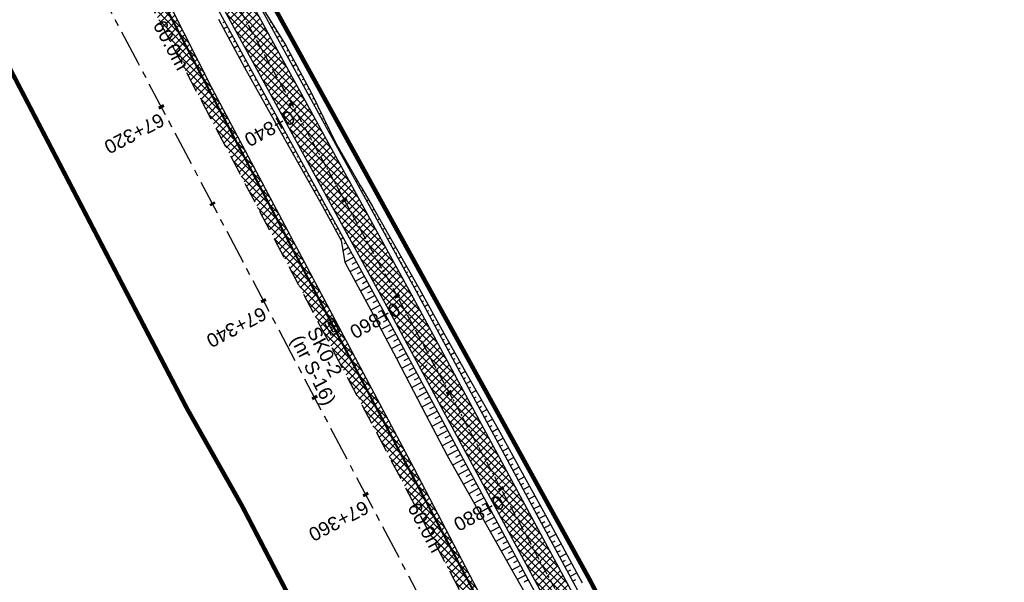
# Model space of a CAD drawing. Header units: metres. Extents: x 7529682 to 7533711, y 5721186 to 5727842.
# Tile 92 of 112: x 7530085 to 7530175, y 5727011 to 5727063. Entities that reach past the tile are written whole.
import ezdxf

# ---------------------------------------------------------------- set-up
doc = ezdxf.new("R2010")
doc.units = ezdxf.units.M
for name, pattern in [('817-dzialki-09-05-04$0$HIDDEN', [0.375, 0.25, -0.125]), ('CENTER', [50.8, 31.75, -6.35, 6.35, -6.35]), ('HIDDEN', [9.525, 6.35, -3.175])]:
    doc.linetypes.add(name, pattern=pattern)
for name, color, linetype in [('C-DROGI-SYTUACJA-ETYKIETY', 7, 'Continuous'), ('D-hatch-pobocza', 131, 'Continuous'), ('D-pobocza', 7, 'Continuous'), ('D-skarpa', 7, 'Continuous'), ('D-skarpa-kreskowanie', 7, 'Continuous')]:
    doc.layers.add(name, color=color, linetype=linetype)
doc.layers.add('D-hatch-ciag-pieszo-rowerowy', color=7, linetype='Continuous', lineweight=13, true_color=0xff9f80)
doc.layers.add('D-LR-etap-III', color=7, linetype='817-dzialki-09-05-04$0$HIDDEN', lineweight=50, true_color=0xff1aff)
for name, color, linetype, lineweight in [('D-krawędzie', 7, 'Continuous', 30), ('D-obrzeża', 7, 'Continuous', 30), ('D-oś', 10, 'CENTER', 30), ('Sieci-T-kanal technologiczny', 4, 'kt kanał technologiczny', 30)]:
    doc.layers.add(name, color=color, linetype=linetype, lineweight=lineweight)
for name, color, linetype, true_color in [('D-opis-KT-dlugosci', 7, 'Continuous', 0xff8000), ('D-opis-KT-studnie', 7, 'Continuous', 0xff8000), ('poprzeczki', 7, 'Continuous', 0x0000c7)]:
    doc.layers.add(name, color=color, linetype=linetype, true_color=true_color)
doc.styles.add('ARIAL', font='arial.ttf', dxfattribs={"height": 1})
doc.styles.get("Standard").update_dxf_attribs({"font": 'arial.ttf'})
doc.linetypes.add('kt kanał technologiczny', pattern='A,1,-0.8,["kt",Standard,S=0.5,R=0,X=-0.7,Y=-0.15],-0.3', length=2.1)
pattern_1 = [(45, (0, 0), (-0.33675960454, 0.33675960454), []), (135, (0, 0), (-0.33675960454, -0.33675960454), [])]

# ---------------------------------------------------------------- blocks, each defined once
blk = doc.blocks.new('AeccTickLine')
at = {"color": 0, "linetype": 'ByBlock', "lineweight": -2}
blk.add_line((0, 1), (0, -1), dxfattribs=at)
blk = doc.blocks.new('SKR2')
at = {"layer": 'Sieci-T-kanal technologiczny', "color": 2, "lineweight": 25}
for points in [[(0.028, -0.188), (0.958, -1.153), (0.282, -1.805), (-0.648, -0.84)], [(-0.038, -0.537), (0.607, -1.206), (0.233, -1.567), (-0.412, -0.898)]]:
    blk.add_lwpolyline(points, close=True, dxfattribs=at)
blk.add_lwpolyline([(-0.09, -1.232), (0.285, -0.872)], dxfattribs=at)

msp = doc.modelspace()

# ---------------------------------------------------------------- hatches: boundary and pattern name
at = {"layer": 'D-hatch-ciag-pieszo-rowerowy'}
h = msp.add_hatch(dxfattribs=at)
h.set_pattern_fill('ANSI37', color=256, scale=0.15, style=0)
h.set_pattern_definition(pattern_1)
h.paths.add_polyline_path([(7530088.753, 5727093), (7530087.68, 5727092.356), (7530094.84, 5727079.303), (7530096.38, 5727079.094)])
h.paths.add_polyline_path([(7530089.894, 5727093.518), (7530089.828, 5727093.646), (7530088.754, 5727093.001), (7530088.792, 5727092.929), (7530096.38, 5727079.094), (7530097.92, 5727078.885)])
h.paths.add_polyline_path([(7530098.188, 5727075.799), (7530096.657, 5727075.989), (7530118.344, 5727036.45), (7530121.363, 5727030.852), (7530122.461, 5727031.45), (7530119.442, 5727037.047)])
h.paths.add_polyline_path([(7530099.718, 5727075.608), (7530098.188, 5727075.799), (7530119.442, 5727037.047), (7530122.461, 5727031.45), (7530123.559, 5727032.047), (7530120.54, 5727037.644)])
h = msp.add_hatch(dxfattribs=at)
h.set_pattern_fill('ANSI37', color=256, scale=0.15, style=0)
h.set_pattern_definition([(45, (0.87658, 0.48407), (-0.33675960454, 0.33675960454), []), (135, (0.87658, 0.48407), (-0.33675960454, -0.33675960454), [])])
h.paths.add_polyline_path([(7530123.559, 5727032.047), (7530121.363, 5727030.852), (7530132.878, 5727009.502), (7530158.916, 5726960.858), (7530182.683, 5726916.746), (7530203.558, 5726876.949), (7530215.075, 5726854.837), (7530217.477, 5726855.639), (7530205.774, 5726878.107), (7530184.89, 5726917.92), (7530161.118, 5726962.041), (7530135.081, 5727010.685)])
at = {"layer": 'D-hatch-pobocza'}
h = msp.add_hatch(dxfattribs=at)
h.set_pattern_fill('ANSI37', color=256, scale=0.15, style=0)
h.set_pattern_definition(pattern_1)
h.paths.add_polyline_path([(7530159.28, 5726948.82), (7530146.43, 5726973.35), (7530133.18, 5726997.96), (7530120.77, 5727021.75), (7530102.37, 5727056.4), (7530093.405, 5727074.093), (7530092.054, 5727072.892), (7530098.687, 5727060.362), (7530131.998, 5726997.21), (7530163.822, 5726937.097), (7530204.081, 5726861.013), (7530207.771, 5726854.047), (7530209.4, 5726853.58), (7530209.844, 5726853.622), (7530193.42, 5726884.56), (7530185.31, 5726899.91), (7530173.06, 5726923.22)])

# ---------------------------------------------------------------- linework, layer by layer
at = {"layer": 'D-krawędzie', "linetype": 'HIDDEN', "ltscale": 0.3}
msp.add_lwpolyline([(7529737.465, 5727743.316), (7529742.213, 5727734.302), (7529762.326, 5727696.274), (7529777.785, 5727667.006), (7529799.322, 5727626.3), (7529822.193, 5727583.156), (7529846.924, 5727536.347), (7529864.752, 5727502.663), (7529900.459, 5727434.965), (7529935.352, 5727369.308), (7529971.476, 5727300.786), (7530006.702, 5727234.141), (7530044.198, 5727163.133), (7530082.89, 5727090.2), (7530098.687, 5727060.362), (7530131.998, 5726997.21), (7530163.822, 5726937.097), (7530204.081, 5726861.013), (7530247.82, 5726778.438)], dxfattribs=at)
at = {"layer": 'D-LR-etap-III', "ltscale": 10, "flags": 128}
msp.add_lwpolyline([(7531750.474, 5723895.103, 0.4, 0.4, 0), (7531750.505, 5723895.13, 0.4, 0.4, 0), (7531682.71, 5724022.92, 0.4, 0.4, 0), (7531619.177, 5724147.204, 0.4, 0.4, 0), (7531592.309, 5724198.489, 0.4, 0.4, 0), (7531553.264, 5724272.919, 0.4, 0.4, 0), (7531504.02, 5724366.79, 0.4, 0.4, 0), (7531482.09, 5724407.62, 0.4, 0.4, 0), (7531412.35, 5724541.183, 0.4, 0.4, 0), (7531388.464, 5724586.93, 0.4, 0.4, 0), (7531345.12, 5724669.94, 0.4, 0.4, 0), (7531127.66, 5725081.67, 0.4, 0.4, 0), (7531059.253, 5725211.041, 0.4, 0.4, 0), (7531008.007, 5725307.954, 0.4, 0.4, 0), (7530964.182, 5725390.836, 0.4, 0.4, 0), (7530914.557, 5725484.684, 0.4, 0.4, 0), (7530865.243, 5725577.494, 0.4, 0.4, 0), (7530840.085, 5725624.059, 0.4, 0.4, 0), (7530802.56, 5725694.925, 0.4, 0.4, 0), (7530755.54, 5725787.51, 0.4, 0.4, 0), (7530708.718, 5725876.303, 0.4, 0.4, 0), (7530695.12, 5725902.09, 0.4, 0.4, 0), (7530642.914, 5726001.078, 0.4, 0.4, 0), (7530634.935, 5726016.147, 0.4, 0.4, 0), (7530610.82, 5726061.93, 0.4, 0.4, 0), (7530610.82, 5726061.93, 0.4, 0.4, 0), (7530607.21, 5726063.51, 0.4, 0.4, 0), (7530597.42, 5726080.68, 0.4, 0.4, 0), (7530591.16, 5726088.44, 0.4, 0.4, 0), (7530581.28, 5726107.21, 0.4, 0.4, 0), (7530571.29, 5726130.56, 0.4, 0.4, 0), (7530549.555, 5726171.527, 0.4, 0.4, 0), (7530531.014, 5726206.474, 0.4, 0.4, 0), (7530516.461, 5726236.017, 0.4, 0.4, 0), (7530500.799, 5726266.141, 0.4, 0.4, 0), (7530491.35, 5726283.94, 0.4, 0.4, 0), (7530482.4, 5726303.41, 0.4, 0.4, 0), (7530482.4, 5726303.41, 0.4, 0.4, 0), (7530450.41, 5726357.28, 0.4, 0.4, 0), (7530397.759, 5726458.5, 0.4, 0.4, 0), (7530334.708, 5726583.665, 0.4, 0.4, 0), (7530303.939, 5726645.168, 0.4, 0.4, 0), (7530300.51, 5726651.778, 0.4, 0.4, 0), (7530289.214, 5726671.967, 0.4, 0.4, 0), (7530281.54, 5726685.57, 0.4, 0.4, 0), (7530261.371, 5726724.163, 0.4, 0.4, 0), (7530254.03, 5726738.21, 0.4, 0.4, 0), (7530197.22, 5726845.06, 0.4, 0.4, 0), (7530194.71, 5726849.15, 0.4, 0.4, 0), (7530195.92, 5726850.75, 0.4, 0.4, 0), (7530170.547, 5726892.961, 0.4, 0.4, 0), (7530143.175, 5726945.066, 0.4, 0.4, 0), (7530105.06, 5727018.32, 0.4, 0.4, 0), (7530100.06, 5727027.16, 0.4, 0.4, 0), (7530062.319, 5727099.625, 0.4, 0.4, 0), (7530015.379, 5727189.42, 0.4, 0.4, 0), (7529983.208, 5727250.207, 0.4, 0.4, 0), (7529953.284, 5727306.747, 0.4, 0.4, 0), (7529900.671, 5727406.159, 0.4, 0.4, 0), (7529890.63, 5727425.131, 0.4, 0.4, 0), (7529875.155, 5727454.426, 0.4, 0.4, 0), (7529857.56, 5727487.787, 0.4, 0.4, 0), (7529835.194, 5727530.193, 0.4, 0.4, 0), (7529811.741, 5727574.662, 0.4, 0.4, 0), (7529792.102, 5727611.923, 0.4, 0.4, 0), (7529768.066, 5727657.47, 0.4, 0.4, 0), (7529755.211, 5727682.131, 0.4, 0.4, 0), (7529753.31, 5727681.13, 0.4, 0.4, 0), (7529739.21, 5727707.77, 0.4, 0.4, 0), (7529735.395, 5727711.252, 0.4, 0.4, 0), (7529725.42, 5727730.2, 0.4, 0.4, 0), (7529723.55, 5727729.88, 0.4, 0.4, 0), (7529695.567, 5727782.932, 0.4, 0.4, 0), (7529717.68, 5727794.024, 0.4, 0.4, 0), (7529736.275, 5727758.647, 0.4, 0.4, 0), (7529736.275, 5727758.647, 0.4, 0.4, 0), (7529744.511, 5727750.406, 0.4, 0.4, 0), (7529744.511, 5727750.406, 0.4, 0.4, 0), (7529750.283, 5727738.55, 0.4, 0.4, 0), (7529777.109, 5727687.569, 0.4, 0.4, 0), (7529796.515, 5727651.33, 0.4, 0.4, 0), (7529814.938, 5727616.793, 0.4, 0.4, 0), (7529839.007, 5727572.304, 0.4, 0.4, 0), (7529860.618, 5727532.509, 0.4, 0.4, 0), (7529882.349, 5727491.504, 0.4, 0.4, 0), (7529904.865, 5727449.096, 0.4, 0.4, 0), (7529920.747, 5727418.885, 0.4, 0.4, 0), (7529946.677, 5727368.547, 0.4, 0.4, 0), (7529972.025, 5727320.573, 0.4, 0.4, 0), (7529987.74, 5727290.153, 0.4, 0.4, 0), (7529996.497, 5727273.662, 0.4, 0.4, 0), (7530017.541, 5727234.203, 0.4, 0.4, 0), (7530033.054, 5727204.864, 0.4, 0.4, 0), (7530051.623, 5727170.223, 0.4, 0.4, 0), (7530069.277, 5727137.016, 0.4, 0.4, 0), (7530089.385, 5727097.534, 0.4, 0.4, 0), (7530109.713, 5727060.747, 0.4, 0.4, 0), (7530136.77, 5727011.64, 0.4, 0.4, 0), (7530162.447, 5726962.744, 0.4, 0.4, 0), (7530187.674, 5726916.992, 0.4, 0.4, 0), (7530207.821, 5726879.335, 0.4, 0.4, 0), (7530230.626, 5726834.519, 0.4, 0.4, 0), (7530262.288, 5726776.618, 0.4, 0.4, 0), (7530277.51, 5726760.213, 0.4, 0.4, 0), (7530286.037, 5726744.107, 0.4, 0.4, 0), (7530288.097, 5726735.884, 0.4, 0.4, 0), (7530290.394, 5726725.047, 0.4, 0.4, 0), (7530296.177, 5726713.583, 0.4, 0.4, 0), (7530302.726, 5726701.182, 0.4, 0.4, 0), (7530325.685, 5726657.466, 0.4, 0.4, 0), (7530343.244, 5726623.649, 0.4, 0.4, 0), (7530360.23, 5726591.747, 0.4, 0.4, 0), (7530383.209, 5726548.059, 0.4, 0.4, 0), (7530406.018, 5726503.606, 0.4, 0.4, 0), (7530427.465, 5726462.62, 0.4, 0.4, 0), (7530447.928, 5726424.388, 0.4, 0.4, 0), (7530471.127, 5726379.921, 0.4, 0.4, 0), (7530490.501, 5726343.033, 0.4, 0.4, 0), (7530509.499, 5726306.733, 0.4, 0.4, 0), (7530529.89, 5726267.244, 0.4, 0.4, 0), (7530543.852, 5726238.99, 0.4, 0.4, 0), (7530554.809, 5726218.944, 0.4, 0.4, 0), (7530559.027, 5726212.223, 0.4, 0.4, 0), (7530563.061, 5726206.41, 0.4, 0.4, 0), (7530566.934, 5726200.464, 0.4, 0.4, 0), (7530569.771, 5726194.902, 0.4, 0.4, 0), (7530571.473, 5726191.282, 0.4, 0.4, 0), (7530572.839, 5726188.025, 0.4, 0.4, 0), (7530575.295, 5726182.035, 0.4, 0.4, 0), (7530579.737, 5726173.306, 0.4, 0.4, 0), (7530583.3, 5726167.41, 0.4, 0.4, 0), (7530593.4, 5726163.33, 0.4, 0.4, 0), (7530598.618, 5726155.264, 0.4, 0.4, 0), (7530608.258, 5726140.497, 0.4, 0.4, 0), (7530603.27, 5726136.83, 0.4, 0.4, 0), (7530606.53, 5726131.84, 0.4, 0.4, 0), (7530604.239, 5726124.217, 0.4, 0.4, 0), (7530605.847, 5726121.63, 0.4, 0.4, 0), (7530608.972, 5726116.164, 0.4, 0.4, 0), (7530618.114, 5726097.791, 0.4, 0.4, 0), (7530651.213, 5726034.96, 0.4, 0.4, 0), (7530670.244, 5725998.611, 0.4, 0.4, 0), (7530698.075, 5725945.953, 0.4, 0.4, 0), (7530716.506, 5725911.305, 0.4, 0.4, 0), (7530735.223, 5725875.667, 0.4, 0.4, 0), (7530752.504, 5725842.155, 0.4, 0.4, 0), (7530778.311, 5725793.501, 0.4, 0.4, 0), (7530797.5, 5725756.382, 0.4, 0.4, 0), (7530812.519, 5725728.289, 0.4, 0.4, 0), (7530820.039, 5725713.16, 0.4, 0.4, 0), (7530822.422, 5725710.194, 0.4, 0.4, 0), (7530833.155, 5725688.801, 0.4, 0.4, 0), (7530849.629, 5725656.159, 0.4, 0.4, 0), (7530867.983, 5725621.964, 0.4, 0.4, 0), (7530872.63, 5725612.888, 0.4, 0.4, 0), (7530880.354, 5725597.595, 0.4, 0.4, 0), (7530883.839, 5725593.389, 0.4, 0.4, 0), (7530891.782, 5725587.763, 0.4, 0.4, 0), (7530895.039, 5725584.281, 0.4, 0.4, 0), (7530897.034, 5725580.941, 0.4, 0.4, 0), (7530900.952, 5725579.946, 0.4, 0.4, 0), (7530904.81, 5725571.977, 0.4, 0.4, 0), (7530903.682, 5725568.566, 0.4, 0.4, 0), (7530908.901, 5725558.845, 0.4, 0.4, 0), (7530910.252, 5725545.672, 0.4, 0.4, 0), (7530912.873, 5725538.646, 0.4, 0.4, 0), (7530945.278, 5725478.464, 0.4, 0.4, 0), (7530959.692, 5725450.246, 0.4, 0.4, 0), (7531002.827, 5725368.192, 0.4, 0.4, 0), (7531044.704, 5725290.314, 0.4, 0.4, 0), (7531064.099, 5725253.213, 0.4, 0.4, 0), (7531083.01, 5725216.678, 0.4, 0.4, 0), (7531113.013, 5725158.466, 0.4, 0.4, 0), (7531137.364, 5725113.071, 0.4, 0.4, 0), (7531150.831, 5725086.712, 0.4, 0.4, 0), (7531159.746, 5725076.641, 0.4, 0.4, 0), (7531166.31, 5725074.58, 0.4, 0.4, 0), (7531172.29, 5725062.58, 0.4, 0.4, 0), (7531170.59, 5725055.606, 0.4, 0.4, 0), (7531173.733, 5725044.081, 0.4, 0.4, 0), (7531215.342, 5724964.86, 0.4, 0.4, 0), (7531238.054, 5724921.685, 0.4, 0.4, 0), (7531262.39, 5724875.283, 0.4, 0.4, 0), (7531295.587, 5724811.266, 0.4, 0.4, 0), (7531348.488, 5724712.363, 0.4, 0.4, 0), (7531363.741, 5724682.684, 0.4, 0.4, 0), (7531366.987, 5724675.865, 0.4, 0.4, 0), (7531382.541, 5724646.111, 0.4, 0.4, 0), (7531401.299, 5724610.875, 0.4, 0.4, 0), (7531428.965, 5724558.862, 0.4, 0.4, 0), (7531449.111, 5724520.398, 0.4, 0.4, 0), (7531477.293, 5724465.831, 0.4, 0.4, 0), (7531500.996, 5724421.113, 0.4, 0.4, 0), (7531512.122, 5724400.549, 0.4, 0.4, 0), (7531513.782, 5724396.757, 0.4, 0.4, 0), (7531526.32, 5724379.39, 0.4, 0.4, 0), (7531566.784, 5724302.736, 0.4, 0.4, 0), (7531612.277, 5724225.61, 0.4, 0.4, 0), (7531620.493, 5724210.548, 0.4, 0.4, 0), (7531631.578, 5724196.258, 0.4, 0.4, 0), (7531653.484, 5724152.434, 0.4, 0.4, 0), (7531661.151, 5724128.494, 0.4, 0.4, 0), (7531673.881, 5724101.186, 0.4, 0.4, 0), (7531684.691, 5724081.184, 0.4, 0.4, 0), (7531699.212, 5724051.17, 0.4, 0.4, 0), (7531704.034, 5724040.584, 0.4, 0.4, 0), (7531704.034, 5724040.584, 0.4, 0.4, 0), (7531703.913, 5724037.17, 0.4, 0.4, 0), (7531736.42, 5723969.232, 0.4, 0.4, 0), (7531738.285, 5723967.699, 0.4, 0.4, 0), (7531742.181, 5723962.346, 0.4, 0.4, 0), (7531744.286, 5723958.616, 0.4, 0.4, 0), (7531755.393, 5723944.193, 0.4, 0.4, 0), (7531758.69, 5723936.76, 0.4, 0.4, 0), (7531780.08, 5723929.25, 0.4, 0.4, 0), (7531792.612, 5723906.338, 0.4, 0.4, 0), (7531792.612, 5723906.338, 0.4, 0.4, 0), (7531756.962, 5723883.055, 0.4, 0.4, 0), (7531750.46, 5723895.13, 0.4, 0.4, 0), (7531750.46, 5723895.13, 0, 0, 0)], format="xyseb", dxfattribs=at)
at = {"layer": 'D-obrzeża'}
for points in [[(7530226.804, 5726832.32), (7530203.558, 5726876.949), (7530182.683, 5726916.746), (7530158.916, 5726960.858), (7530132.878, 5727009.502), (7530118.344, 5727036.45), (7530087.65, 5727092.412), (7530086.699, 5727094.242), (7530065.478, 5727135.027), (7530047.847, 5727168.299), (7530029.507, 5727202.986), (7530013.813, 5727232.534), (7529993.681, 5727270.865)], [(7530217.689, 5726855.232), (7530205.774, 5726878.107), (7530184.89, 5726917.92), (7530161.118, 5726962.041), (7530135.081, 5727010.685), (7530120.54, 5727037.644), (7530099.718, 5727075.608)]]:
    msp.add_lwpolyline(points, dxfattribs=at)
at = {"layer": 'D-oś', "ltscale": 0.1}
msp.add_lwpolyline([(7530244.732, 5726776.79), (7530200.988, 5726859.376), (7530160.728, 5726935.459), (7530128.903, 5726995.575), (7530095.593, 5727058.727), (7530079.798, 5727088.56), (7530041.105, 5727161.496), (7530003.607, 5727232.506), (7529968.381, 5727299.153), (7529932.259, 5727367.671), (7529897.365, 5727433.327), (7529861.657, 5727501.028), (7529843.829, 5727534.712), (7529819.1, 5727581.518), (7529796.228, 5727624.663), (7529774.69, 5727665.371), (7529759.232, 5727694.637), (7529739.12, 5727732.663), (7529700.238, 5727806.043)], dxfattribs=at)
at = {"layer": 'D-oś', "ltscale": 0.03}
msp.add_lwpolyline([(7529994.785, 5727271.452), (7530014.919, 5727233.118), (7530030.611, 5727203.571), (7530048.952, 5727168.884), (7530066.584, 5727135.609), (7530088.792, 5727092.929), (7530119.442, 5727037.047), (7530133.98, 5727010.094), (7530160.017, 5726961.45), (7530183.787, 5726917.333), (7530204.666, 5726877.528), (7530227.909, 5726832.904)], dxfattribs=at)
at = {"layer": 'D-pobocza'}
for points in [[(7529998.605, 5727267.942), (7530016.466, 5727233.935), (7530032.157, 5727204.391), (7530050.498, 5727169.703), (7530068.134, 5727136.422), (7530090.335, 5727093.754), (7530120.98, 5727037.883), (7530135.521, 5727010.922), (7530161.559, 5726962.278), (7530185.332, 5726918.154), (7530206.217, 5726878.339), (7530218.182, 5726855.367)], [(7529995.8, 5727265.757), (7530013.371, 5727232.301), (7530029.065, 5727202.752), (7530047.405, 5727168.065), (7530065.035, 5727134.795), (7530087.248, 5727092.104), (7530117.905, 5727036.211), (7530132.438, 5727009.265), (7530158.475, 5726960.622), (7530182.241, 5726916.511), (7530203.115, 5726876.718), (7530214.73, 5726854.418)], [(7530209.844, 5726853.622), (7530193.42, 5726884.56), (7530185.31, 5726899.91), (7530173.06, 5726923.22), (7530159.28, 5726948.82), (7530146.43, 5726973.35), (7530133.18, 5726997.96), (7530120.77, 5727021.75), (7530102.37, 5727056.4), (7530093.405, 5727074.093)]]:
    msp.add_lwpolyline(points, dxfattribs=at)
at = {"layer": 'D-skarpa', "linetype": 'Continuous'}
msp.add_lwpolyline([(7530106.412, 5727064.62), (7530109.063, 5727060.371), (7530111.414, 5727055.958), (7530113.606, 5727051.458), (7530115.878, 5727047.524), (7530116.12, 5727047.134), (7530116.993, 5727045.616), (7530117.661, 5727044.43), (7530121.282, 5727038.056), (7530123.507, 5727034.06), (7530125.935, 5727029.689), (7530128.427, 5727025.352), (7530130.832, 5727020.968), (7530133.248, 5727016.591), (7530135.637, 5727012.198), (7530136.126, 5727011.251)], dxfattribs=at)
msp.add_lwpolyline([(7530102.932, 5727062.712), (7530105.303, 5727058.309), (7530107.756, 5727053.952), (7530112.433, 5727045.634), (7530112.657, 5727045.235), (7530113.502, 5727043.701), (7530114.147, 5727042.503), (7530114.459, 5727040.52), (7530117.069, 5727035.746), (7530119.173, 5727031.723), (7530121.491, 5727027.292), (7530123.822, 5727022.869), (7530131.714, 5727008.872), (7530133.484, 5727005.366), (7530135.572, 5727000.812), (7530138.197, 5726996.546), (7530140.918, 5726992.332), (7530143.4, 5726987.989), (7530145.881, 5726983.498), (7530148.19, 5726979.21), (7530150.489, 5726974.769), (7530152.913, 5726970.396), (7530157.576, 5726960.143), (7530159.158, 5726956.716, 0.025824)], format="xyb", dxfattribs=at)
at = {"layer": 'D-skarpa-kreskowanie', "linetype": 'Continuous'}
for p, q in [((7530103.505, 5727062.465, 107.86), (7530103.335, 5727062.372, 107.731)), ((7530103.745, 5727062.027, 107.856), (7530103.403, 5727061.839, 107.596)), ((7530107.759, 5727062.461, 108.071), (7530107.659, 5727062.406, 108.023)), ((7530108.024, 5727062.036, 108.097), (7530107.8, 5727061.913, 107.971)), ((7530108.289, 5727061.611, 108.124), (7530108.165, 5727061.543, 108.046)), ((7530103.986, 5727061.588, 107.853), (7530103.813, 5727061.493, 107.721)), ((7530104.226, 5727061.15, 107.849), (7530103.877, 5727060.958, 107.583)), ((7530104.467, 5727060.712, 107.845), (7530104.29, 5727060.615, 107.711)), ((7530108.554, 5727061.186, 108.15), (7530108.281, 5727061.036, 107.964)), ((7530108.819, 5727060.761, 108.177), (7530108.67, 5727060.679, 108.069)), ((7530104.707, 5727060.273, 107.842), (7530104.351, 5727060.078, 107.571)), ((7530104.948, 5727059.835, 107.838), (7530104.768, 5727059.736, 107.701)), ((7530109.082, 5727060.335, 108.2), (7530108.762, 5727060.159, 107.957)), ((7530109.317, 5727059.894, 108.193), (7530109.16, 5727059.807, 108.073)), ((7530105.188, 5727059.396, 107.834), (7530104.825, 5727059.197, 107.558)), ((7530105.428, 5727058.958, 107.831), (7530105.245, 5727058.858, 107.691)), ((7530109.552, 5727059.452, 108.185), (7530109.242, 5727059.282, 107.949)), ((7530109.788, 5727059.011, 108.177), (7530109.635, 5727058.928, 108.061)), ((7530105.669, 5727058.52, 107.827), (7530105.299, 5727058.317, 107.546)), ((7530105.909, 5727058.081, 107.823), (7530105.727, 5727057.981, 107.684)), ((7530110.023, 5727058.57, 108.169), (7530109.723, 5727058.406, 107.942)), ((7530110.258, 5727058.128, 108.162), (7530110.111, 5727058.048, 108.05)), ((7530106.15, 5727057.643, 107.82), (7530105.79, 5727057.445, 107.546)), ((7530106.39, 5727057.204, 107.816), (7530106.213, 5727057.107, 107.681)), ((7530110.493, 5727057.687, 108.154), (7530110.204, 5727057.529, 107.935)), ((7530110.728, 5727057.246, 108.146), (7530110.586, 5727057.168, 108.039)), ((7530106.631, 5727056.766, 107.812), (7530106.28, 5727056.574, 107.546)), ((7530106.871, 5727056.328, 107.809), (7530106.698, 5727056.233, 107.677)), ((7530110.963, 5727056.805, 108.139), (7530110.685, 5727056.652, 107.927)), ((7530111.198, 5727056.363, 108.131), (7530111.062, 5727056.288, 108.027)), ((7530107.112, 5727055.889, 107.805), (7530106.771, 5727055.702, 107.546)), ((7530107.352, 5727055.451, 107.801), (7530107.184, 5727055.359, 107.673)), ((7530111.432, 5727055.921, 108.122), (7530111.166, 5727055.775, 107.92)), ((7530111.652, 5727055.471, 108.102), (7530111.529, 5727055.404, 108.009)), ((7530107.593, 5727055.013, 107.798), (7530107.261, 5727054.831, 107.546)), ((7530107.833, 5727054.574, 107.794), (7530107.67, 5727054.485, 107.67)), ((7530111.871, 5727055.021, 108.083), (7530111.647, 5727054.898, 107.912)), ((7530112.09, 5727054.571, 108.063), (7530111.989, 5727054.516, 107.986)), ((7530108.073, 5727054.136, 107.79), (7530107.752, 5727053.959, 107.546)), ((7530108.314, 5727053.697, 107.786), (7530108.155, 5727053.61, 107.666)), ((7530112.309, 5727054.121, 108.043), (7530112.128, 5727054.022, 107.905)), ((7530112.528, 5727053.671, 108.023), (7530112.448, 5727053.627, 107.962)), ((7530108.554, 5727053.259, 107.783), (7530108.242, 5727053.088, 107.545)), ((7530108.795, 5727052.821, 107.779), (7530108.641, 5727052.736, 107.662)), ((7530112.748, 5727053.221, 108.003), (7530112.609, 5727053.145, 107.898)), ((7530112.967, 5727052.771, 107.983), (7530112.908, 5727052.739, 107.939)), ((7530109.035, 5727052.382, 107.775), (7530108.732, 5727052.216, 107.545)), ((7530109.276, 5727051.944, 107.772), (7530109.127, 5727051.862, 107.658)), ((7530113.186, 5727052.321, 107.964), (7530113.09, 5727052.268, 107.89)), ((7530113.405, 5727051.871, 107.944), (7530113.368, 5727051.85, 107.915)), ((7530109.516, 5727051.505, 107.768), (7530109.222, 5727051.344, 107.545)), ((7530109.757, 5727051.067, 107.764), (7530109.612, 5727050.988, 107.654)), ((7530113.627, 5727051.422, 107.924), (7530113.571, 5727051.391, 107.883)), ((7530113.877, 5727050.989, 107.904), (7530113.844, 5727050.971, 107.891)), ((7530109.997, 5727050.629, 107.761), (7530109.713, 5727050.473, 107.544)), ((7530110.237, 5727050.19, 107.757), (7530110.098, 5727050.114, 107.651)), ((7530114.127, 5727050.556, 107.883), (7530114.051, 5727050.515, 107.876)), ((7530114.292, 5727050.076, 107.872), (7530114.335, 5727050.1, 107.867)), ((7530110.478, 5727049.752, 107.753), (7530110.203, 5727049.601, 107.544)), ((7530110.718, 5727049.313, 107.75), (7530110.583, 5727049.239, 107.647)), ((7530114.532, 5727049.638, 107.868), (7530114.628, 5727049.69, 107.843)), ((7530114.773, 5727049.199, 107.865), (7530114.825, 5727049.228, 107.843)), ((7530110.959, 5727048.875, 107.746), (7530110.693, 5727048.729, 107.544)), ((7530111.199, 5727048.437, 107.742), (7530111.069, 5727048.365, 107.643)), ((7530115.013, 5727048.761, 107.861), (7530115.128, 5727048.824, 107.802)), ((7530115.254, 5727048.323, 107.857), (7530115.316, 5727048.357, 107.819)), ((7530111.44, 5727047.998, 107.739), (7530111.183, 5727047.858, 107.544)), ((7530111.68, 5727047.56, 107.735), (7530111.554, 5727047.491, 107.639)), ((7530115.494, 5727047.884, 107.854), (7530115.628, 5727047.958, 107.761)), ((7530115.735, 5727047.446, 107.85), (7530115.806, 5727047.485, 107.795)), ((7530111.921, 5727047.122, 107.731), (7530111.673, 5727046.986, 107.543)), ((7530112.161, 5727046.683, 107.728), (7530112.04, 5727046.617, 107.635)), ((7530115.975, 5727047.008, 107.847), (7530116.14, 5727047.098, 107.721)), ((7530116.216, 5727046.569, 107.845), (7530116.303, 5727046.617, 107.779)), ((7530112.402, 5727046.245, 107.724), (7530112.164, 5727046.114, 107.543)), ((7530112.642, 5727045.806, 107.72), (7530112.525, 5727045.742, 107.631)), ((7530116.456, 5727046.131, 107.844), (7530116.639, 5727046.231, 107.705)), ((7530116.696, 5727045.692, 107.842), (7530116.792, 5727045.745, 107.769)), ((7530112.882, 5727045.368, 107.717), (7530112.653, 5727045.242, 107.542)), ((7530113.123, 5727044.93, 107.715), (7530113.009, 5727044.867, 107.629)), ((7530116.937, 5727045.254, 107.842), (7530117.136, 5727045.363, 107.691)), ((7530117.177, 5727044.816, 107.844), (7530117.279, 5727044.871, 107.766)), ((7530113.363, 5727044.491, 107.714), (7530113.136, 5727044.366, 107.541)), ((7530113.604, 5727044.053, 107.712), (7530113.49, 5727043.991, 107.626)), ((7530117.418, 5727044.377, 107.845), (7530117.627, 5727044.492, 107.686)), ((7530117.658, 5727043.939, 107.847), (7530117.766, 5727043.998, 107.765)), ((7530113.844, 5727043.614, 107.712), (7530113.616, 5727043.489, 107.539)), ((7530114.085, 5727043.176, 107.713), (7530113.969, 5727043.113, 107.625)), ((7530114.325, 5727042.738, 107.715), (7530114.09, 5727042.609, 107.536)), ((7530117.899, 5727043.5, 107.849), (7530118.12, 5727043.622, 107.68)), ((7530118.139, 5727043.062, 107.851), (7530118.253, 5727043.125, 107.765)), ((7530118.38, 5727042.624, 107.854), (7530118.614, 5727042.752, 107.675)), ((7530114.806, 5727041.861, 107.719), (7530114.292, 5727041.579, 107.328)), ((7530114.566, 5727042.299, 107.717), (7530114.388, 5727042.202, 107.581)), ((7530118.62, 5727042.185, 107.856), (7530118.741, 5727042.251, 107.764)), ((7530118.861, 5727041.747, 107.858), (7530119.108, 5727041.883, 107.67)), ((7530115.287, 5727040.984, 107.723), (7530114.457, 5727040.529, 107.092)), ((7530115.047, 5727041.423, 107.721), (7530114.711, 5727041.238, 107.466)), ((7530119.101, 5727041.308, 107.86), (7530119.228, 5727041.378, 107.764)), ((7530119.341, 5727040.87, 107.863), (7530119.602, 5727041.013, 107.664)), ((7530115.768, 5727040.107, 107.728), (7530114.934, 5727039.65, 107.094)), ((7530115.527, 5727040.546, 107.726), (7530115.111, 5727040.317, 107.409)), ((7530119.582, 5727040.432, 107.865), (7530119.716, 5727040.505, 107.763)), ((7530119.822, 5727039.993, 107.867), (7530120.097, 5727040.144, 107.659)), ((7530116.249, 5727039.231, 107.732), (7530115.414, 5727038.773, 107.098)), ((7530116.008, 5727039.669, 107.73), (7530115.591, 5727039.44, 107.413)), ((7530120.063, 5727039.555, 107.869), (7530120.203, 5727039.632, 107.763)), ((7530120.303, 5727039.117, 107.872), (7530120.591, 5727039.274, 107.653)), ((7530116.73, 5727038.354, 107.737), (7530115.894, 5727037.895, 107.101)), ((7530116.489, 5727038.792, 107.735), (7530116.072, 5727038.563, 107.417)), ((7530120.544, 5727038.678, 107.874), (7530120.691, 5727038.759, 107.762)), ((7530120.784, 5727038.24, 107.876), (7530121.085, 5727038.405, 107.648)), ((7530117.211, 5727037.477, 107.741), (7530116.374, 5727037.018, 107.105)), ((7530116.97, 5727037.915, 107.739), (7530116.552, 5727037.686, 107.421)), ((7530121.024, 5727037.801, 107.879), (7530121.178, 5727037.884, 107.762)), ((7530121.261, 5727037.361, 107.881), (7530121.575, 5727037.53, 107.643)), ((7530117.691, 5727036.6, 107.746), (7530116.853, 5727036.141, 107.109)), ((7530117.451, 5727037.039, 107.744), (7530117.032, 5727036.809, 107.425)), ((7530121.499, 5727036.921, 107.883), (7530121.659, 5727037.007, 107.762)), ((7530121.736, 5727036.481, 107.885), (7530122.062, 5727036.657, 107.639)), ((7530118.169, 5727035.722, 107.751), (7530117.321, 5727035.264, 107.108)), ((7530117.932, 5727036.162, 107.748), (7530117.511, 5727035.935, 107.429)), ((7530121.973, 5727036.041, 107.888), (7530122.139, 5727036.13, 107.762)), ((7530122.211, 5727035.601, 107.89), (7530122.548, 5727035.783, 107.634)), ((7530118.644, 5727034.841, 107.755), (7530117.785, 5727034.378, 107.104)), ((7530118.406, 5727035.282, 107.753), (7530117.98, 5727035.051, 107.43)), ((7530122.448, 5727035.161, 107.892), (7530122.62, 5727035.253, 107.762)), ((7530122.685, 5727034.721, 107.894), (7530123.035, 5727034.909, 107.63)), ((7530119.118, 5727033.961, 107.76), (7530118.248, 5727033.492, 107.1)), ((7530118.881, 5727034.401, 107.757), (7530118.449, 5727034.168, 107.43)), ((7530122.923, 5727034.28, 107.897), (7530123.1, 5727034.376, 107.762)), ((7530123.16, 5727033.84, 107.899), (7530123.521, 5727034.035, 107.625)), ((7530119.593, 5727033.081, 107.764), (7530118.711, 5727032.606, 107.096)), ((7530119.356, 5727033.521, 107.762), (7530118.918, 5727033.285, 107.43)), ((7530123.398, 5727033.4, 107.901), (7530123.581, 5727033.499, 107.762)), ((7530123.635, 5727032.96, 107.903), (7530124.007, 5727033.161, 107.622)), ((7530120.068, 5727032.201, 107.769), (7530119.175, 5727031.719, 107.092)), ((7530119.83, 5727032.641, 107.766), (7530119.387, 5727032.402, 107.43)), ((7530123.872, 5727032.52, 107.906), (7530124.061, 5727032.622, 107.763)), ((7530124.11, 5727032.08, 107.908), (7530124.492, 5727032.287, 107.618)), ((7530120.542, 5727031.321, 107.773), (7530119.638, 5727030.833, 107.088)), ((7530120.305, 5727031.761, 107.771), (7530119.856, 5727031.519, 107.431)), ((7530124.347, 5727031.64, 107.91), (7530124.541, 5727031.745, 107.763)), ((7530124.584, 5727031.2, 107.912), (7530124.978, 5727031.412, 107.614)), ((7530121.017, 5727030.441, 107.778), (7530120.102, 5727029.947, 107.084)), ((7530120.78, 5727030.881, 107.776), (7530120.325, 5727030.635, 107.431)), ((7530124.822, 5727030.76, 107.915), (7530125.021, 5727030.868, 107.764)), ((7530125.059, 5727030.32, 107.917), (7530125.464, 5727030.538, 107.61)), ((7530121.492, 5727029.561, 107.782), (7530120.565, 5727029.061, 107.081)), ((7530121.255, 5727030.001, 107.78), (7530120.794, 5727029.752, 107.431)), ((7530125.296, 5727029.88, 107.919), (7530125.501, 5727029.99, 107.764)), ((7530125.534, 5727029.44, 107.922), (7530125.95, 5727029.664, 107.606)), ((7530121.967, 5727028.68, 107.787), (7530121.029, 5727028.175, 107.077)), ((7530121.729, 5727029.121, 107.785), (7530121.263, 5727028.869, 107.432)), ((7530125.771, 5727029, 107.924), (7530125.985, 5727029.115, 107.762)), ((7530126.008, 5727028.56, 107.926), (7530126.448, 5727028.797, 107.593)), ((7530122.441, 5727027.8, 107.791), (7530121.492, 5727027.288, 107.073)), ((7530122.204, 5727028.24, 107.789), (7530121.732, 5727027.986, 107.432)), ((7530126.246, 5727028.119, 107.928), (7530126.472, 5727028.241, 107.757)), ((7530126.483, 5727027.679, 107.931), (7530126.946, 5727027.929, 107.58)), ((7530122.916, 5727026.92, 107.796), (7530121.959, 5727026.404, 107.071)), ((7530122.679, 5727027.36, 107.794), (7530122.202, 5727027.103, 107.433)), ((7530126.72, 5727027.239, 107.933), (7530126.958, 5727027.367, 107.753)), ((7530126.958, 5727026.799, 107.935), (7530127.445, 5727027.062, 107.566)), ((7530123.391, 5727026.04, 107.801), (7530122.425, 5727025.519, 107.069)), ((7530123.153, 5727026.48, 107.798), (7530122.673, 5727026.221, 107.434)), ((7530127.195, 5727026.359, 107.937), (7530127.445, 5727026.494, 107.748)), ((7530127.432, 5727025.919, 107.94), (7530127.943, 5727026.195, 107.553)), ((7530123.865, 5727025.16, 107.805), (7530122.891, 5727024.634, 107.067)), ((7530123.628, 5727025.6, 107.803), (7530123.143, 5727025.338, 107.435)), ((7530127.67, 5727025.479, 107.942), (7530127.931, 5727025.62, 107.744)), ((7530127.907, 5727025.039, 107.944), (7530128.441, 5727025.327, 107.54)), ((7530128.145, 5727024.599, 107.947), (7530128.413, 5727024.744, 107.743)), ((7530124.34, 5727024.28, 107.81), (7530123.358, 5727023.75, 107.065)), ((7530124.103, 5727024.72, 107.807), (7530123.614, 5727024.456, 107.437)), ((7530128.382, 5727024.159, 107.949), (7530128.922, 5727024.45, 107.54)), ((7530128.619, 5727023.719, 107.951), (7530128.891, 5727023.865, 107.745)), ((7530124.815, 5727023.4, 107.814), (7530123.824, 5727022.865, 107.064)), ((7530124.577, 5727023.84, 107.812), (7530124.084, 5727023.574, 107.438)), ((7530125.052, 5727022.959, 107.816), (7530124.561, 5727022.695, 107.444)), ((7530128.857, 5727023.279, 107.953), (7530129.403, 5727023.573, 107.539)), ((7530129.094, 5727022.839, 107.956), (7530129.369, 5727022.987, 107.747)), ((7530125.289, 5727022.519, 107.819), (7530124.315, 5727021.994, 107.081)), ((7530125.527, 5727022.079, 107.821), (7530125.044, 5727021.819, 107.455)), ((7530129.331, 5727022.399, 107.958), (7530129.884, 5727022.697, 107.539)), ((7530129.569, 5727021.958, 107.96), (7530129.847, 5727022.108, 107.75)), ((7530125.764, 5727021.639, 107.823), (7530124.806, 5727021.123, 107.098)), ((7530126.002, 5727021.199, 107.825), (7530125.527, 5727020.943, 107.466)), ((7530129.806, 5727021.518, 107.962), (7530130.365, 5727021.82, 107.539)), ((7530130.043, 5727021.078, 107.965), (7530130.324, 5727021.23, 107.752)), ((7530126.239, 5727020.759, 107.828), (7530125.298, 5727020.251, 107.115)), ((7530126.476, 5727020.319, 107.83), (7530126.01, 5727020.067, 107.477)), ((7530130.281, 5727020.638, 107.967), (7530130.846, 5727020.943, 107.539)), ((7530130.518, 5727020.198, 107.969), (7530130.803, 5727020.352, 107.754)), ((7530126.714, 5727019.879, 107.832), (7530125.789, 5727019.38, 107.132)), ((7530126.951, 5727019.439, 107.835), (7530126.493, 5727019.192, 107.487)), ((7530130.755, 5727019.758, 107.971), (7530131.329, 5727020.067, 107.537)), ((7530130.993, 5727019.318, 107.974), (7530131.282, 5727019.474, 107.755)), ((7530127.188, 5727018.999, 107.837), (7530126.28, 5727018.509, 107.149)), ((7530127.426, 5727018.559, 107.839), (7530126.976, 5727018.316, 107.498)), ((7530131.23, 5727018.878, 107.976), (7530131.812, 5727019.192, 107.535)), ((7530131.467, 5727018.438, 107.978), (7530131.761, 5727018.596, 107.756)), ((7530127.663, 5727018.119, 107.841), (7530126.771, 5727017.638, 107.166)), ((7530127.9, 5727017.679, 107.844), (7530127.459, 5727017.44, 107.509)), ((7530131.705, 5727017.998, 107.981), (7530132.296, 5727018.316, 107.533)), ((7530131.942, 5727017.558, 107.983), (7530132.24, 5727017.718, 107.757)), ((7530128.138, 5727017.239, 107.846), (7530127.263, 5727016.767, 107.183)), ((7530128.375, 5727016.798, 107.848), (7530127.942, 5727016.565, 107.52)), ((7530132.18, 5727017.118, 107.985), (7530132.779, 5727017.441, 107.531)), ((7530132.417, 5727016.678, 107.987), (7530132.719, 5727016.84, 107.759)), ((7530128.612, 5727016.358, 107.85), (7530127.754, 5727015.895, 107.2)), ((7530128.85, 5727015.918, 107.853), (7530128.425, 5727015.689, 107.531)), ((7530132.654, 5727016.238, 107.99), (7530133.262, 5727016.565, 107.529)), ((7530132.892, 5727015.797, 107.992), (7530133.196, 5727015.962, 107.761)), ((7530129.087, 5727015.478, 107.855), (7530128.245, 5727015.024, 107.217)), ((7530129.324, 5727015.038, 107.857), (7530128.908, 5727014.813, 107.541)), ((7530133.129, 5727015.357, 107.994), (7530133.74, 5727015.687, 107.531)), ((7530133.366, 5727014.917, 107.996), (7530133.672, 5727015.082, 107.765)), ((7530129.562, 5727014.598, 107.86), (7530128.736, 5727014.153, 107.234)), ((7530129.799, 5727014.158, 107.862), (7530129.391, 5727013.938, 107.552)), ((7530133.604, 5727014.477, 107.999), (7530134.217, 5727014.808, 107.534)), ((7530133.841, 5727014.037, 108.001), (7530134.149, 5727014.203, 107.768)), ((7530130.037, 5727013.718, 107.864), (7530129.228, 5727013.282, 107.251)), ((7530130.274, 5727013.278, 107.866), (7530129.874, 5727013.062, 107.563)), ((7530134.078, 5727013.597, 108.003), (7530134.695, 5727013.93, 107.536)), ((7530134.316, 5727013.157, 108.006), (7530134.625, 5727013.324, 107.771)), ((7530130.511, 5727012.838, 107.869), (7530129.719, 5727012.41, 107.268)), ((7530130.749, 5727012.398, 107.871), (7530130.357, 5727012.186, 107.574)), ((7530134.553, 5727012.717, 108.008), (7530135.173, 5727013.051, 107.538)), ((7530134.79, 5727012.277, 108.01), (7530135.101, 5727012.444, 107.775)), ((7530135.028, 5727011.837, 108.012), (7530135.65, 5727012.172, 107.541)), ((7530130.986, 5727011.958, 107.873), (7530130.21, 5727011.539, 107.285)), ((7530131.223, 5727011.518, 107.875), (7530130.84, 5727011.311, 107.585)), ((7530135.265, 5727011.397, 108.015), (7530135.572, 5727011.562, 107.782))]:
    msp.add_line(p, q, dxfattribs=at)
at = {"layer": 'Sieci-T-kanal technologiczny', "ltscale": 2}
msp.add_lwpolyline([(7529714.526, 5727788.668, 0.2, 0.2, 0), (7529737.672, 5727745.298, 0.2, 0.2, 0), (7529754.831, 5727712.672, 0.2, 0.2, 0), (7529782.503, 5727660.563, 0.2, 0.2, 0), (7529809.965, 5727608.344, 0.2, 0.2, 0), (7529837.576, 5727556.203, 0.2, 0.2, 0), (7529865.088, 5727504.01, 0.2, 0.2, 0), (7529892.753, 5727451.897, 0.2, 0.2, 0), (7529920.539, 5727399.848, 0.2, 0.2, 0), (7529948.07, 5727347.665, 0.2, 0.2, 0), (7529975.572, 5727295.466, 0.2, 0.2, 0), (7530003.422, 5727243.451, 0.2, 0.2, 0), (7530030.946, 5727191.264, 0.2, 0.2, 0), (7530058.393, 5727139.037, 0.2, 0.2, 0), (7530085.992, 5727086.89, 0.2, 0.2, 0), (7530113.41, 5727034.669, 0.2, 0.2, 0), (7530141.049, 5726982.521, 0.2, 0.2, 0), (7530168.74, 5726930.422, 0.2, 0.2, 0), (7530196.318, 5726878.263, 0.2, 0.2, 0), (7530224.092, 5726826.208, 0.2, 0.2, 0)], format="xyseb", dxfattribs=at)

# ---------------------------------------------------------------- block references
at = {"layer": 'C-DROGI-SYTUACJA-ETYKIETY', "color": 7, "linetype": 'Continuous', "lineweight": 60, "xscale": 0.25, "yscale": 0.25, "zscale": 0.25, "rotation": 297.8100475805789}
for p in [(7530097.715, 5727054.704), (7530102.38, 5727045.859), (7530107.046, 5727037.014), (7530111.711, 5727028.169), (7530116.377, 5727019.324)]:
    msp.add_blockref('AeccTickLine', p, dxfattribs=at)
at = {"layer": 'poprzeczki', "color": 7, "linetype": 'Continuous', "lineweight": 60, "xscale": 0.25, "yscale": 0.25, "zscale": 0.25}
for p, rotation in [((7530109.612, 5727054.97), 298.7443182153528), ((7530114.421, 5727046.202), 298.7443182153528), ((7530119.23, 5727037.434), 298.7443182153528), ((7530123.98, 5727028.634), 298.3400563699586), ((7530128.727, 5727019.833), 298.3400563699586)]:
    msp.add_blockref('AeccTickLine', p, dxfattribs=dict(at, rotation=rotation))
at = {"layer": 'Sieci-T-kanal technologiczny', "rotation": 164.1354822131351}
msp.add_blockref('SKR2', (7530113.217, 5727033.63), dxfattribs=at)

# ---------------------------------------------------------------- texts
at = {"layer": 'C-DROGI-SYTUACJA-ETYKIETY', "color": 7}
for s, rotation, p in [('67+320', 207.81005, (7530097.558, 5727054.197)), ('0+840', 208.74432, (7530109.463, 5727054.461)), ('0+860', 208.74432, (7530119.081, 5727036.925)), ('67+340', 207.81005, (7530106.889, 5727036.507)), ('67+360', 207.81005, (7530116.22, 5727018.817)), ('0+880', 208.34006, (7530128.575, 5727019.325))]:
    msp.add_text(s, height=1.25, rotation=rotation, dxfattribs=at).set_placement(p)
at = {"layer": 'D-opis-KT-dlugosci', "style": 'ARIAL'}
for p in [(7530096.911, 5727062.189, 101.212), (7530120.146, 5727018.139, 101.212)]:
    msp.add_text('60.0m', height=1.25, rotation=298.33464, dxfattribs=at).set_placement(p)
at = {"layer": 'D-opis-KT-studnie', "insert": (7530112.086, 5727034.792, 10.12), "char_height": 1.25, "attachment_point": 1, "rotation": 297, "line_spacing_factor": 0.8, "style": 'ARIAL'}
msp.add_mtext_dynamic_manual_height_columns('SK0-2\\P(nr S-16)', width=11.25549, gutter_width=6, heights=[0], dxfattribs=at)

doc.saveas('drawing.dxf')
